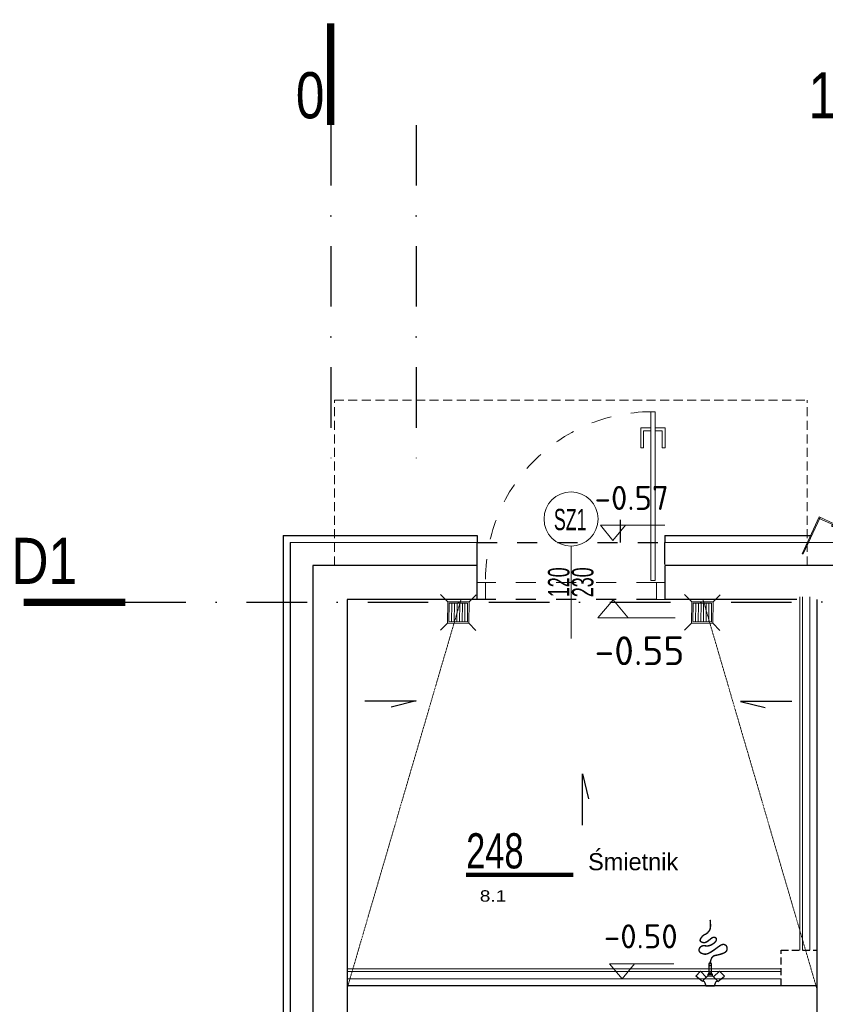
# Model space of a CAD drawing. Header units: millimetres. Extents: x 14495 to 271441, y -21035 to 2232.
# Tile 101 of 227: x 82221 to 82787, y -2059 to -1367. Entities that reach past the tile are written whole.
import ezdxf
from ezdxf.enums import TextEntityAlignment as Align

# ---------------------------------------------------------------- set-up
doc = ezdxf.new("R2010")
doc.units = ezdxf.units.MM
for name, pattern in [('2305.KO.03$0$DASHED', [19.05, 12.7, -6.35]), ('DASHDOT', [1, 0.5, -0.25, 0, -0.25]), ('DASHED', [28.222222, 14.111111, -14.111111]), ('DASHED2', [9.525, 6.35, -3.175]), ('HIDDENX2', [0.75, 0.5, -0.25])]:
    doc.linetypes.add(name, pattern=pattern)
for name, color, linetype in [('_1_cienkie', 251, 'Continuous'), ('A-ARM', 251, 'Continuous'), ('a-cienka', 8, 'Continuous'), ('A-POW-NR', 1, 'Continuous'), ('a_cienka', 8, 'Continuous'), ('A_KOTA', 7, 'Continuous'), ('A_L przerywana', 251, 'HIDDENX2'), ('A_L_WIDOK', 1, 'Continuous'), ('A_okładzina HPL', 37, 'Continuous'), ('A_OSIE', 252, 'DASHDOT'), ('A_PROJEKTOWANE', 3, 'Continuous'), ('A_SC_DZIAlOWE', 4, 'Continuous')]:
    doc.layers.add(name, color=color, linetype=linetype)
doc.layers.add('A-POW', color=2, linetype='Continuous', plot=False)
for name, color, linetype, lineweight in [('A_daszek', 137, '2305.KO.03$0$DASHED', 0), ('A_KOTY', 42, 'Continuous', 20), ('A_L_CIENKA', 251, 'Continuous', 5), ('A_Stolarka_drzwi', 1, 'Continuous', 9), ('A_TECHNOLOGIA_SANITARNE', 44, 'Continuous', 9), ('A_WYPOSAŻENIE PROJEKTOWANE', 183, 'Continuous', 5), ('M_drzwi', 1, 'Continuous', 5)]:
    doc.layers.add(name, color=color, linetype=linetype, lineweight=lineweight)
doc.styles.add('arial-tab', font='arial.ttf')
doc.styles.add('ARIAL1_2', font='arial.ttf', dxfattribs={"width": 1.2})
doc.styles.add('arialce', font='ARIALN.TTF')
doc.styles.add('AVAL', font='txt')
doc.styles.add('cent', font='swissel.ttf')
doc.styles.add('iso', font='isocpeur.ttf', dxfattribs={"width": 1.2})
doc.styles.add('ROMANS', font='romans', dxfattribs={"width": 0.6})
doc.styles.add('switz721ltexbt', font='swissel.ttf')
doc.linetypes.add('#Pułtusk przebudowa bloku B - podkład 5.10.9.21_$0$ZIGZAG', pattern='A,0.0001,-0.2,[131,ltypeshp.shx,S=0.2,R=0,X=-0.2,Y=0],-0.4,[131,ltypeshp.shx,S=0.2,R=180,X=0.2,Y=0],-0.2', length=0.8001)

# ---------------------------------------------------------------- blocks, each defined once
blk = doc.blocks.new('OSS2')
at = {"linetype": 'Continuous', "const_width": 5}
blk.add_lwpolyline([(-71.57, 0), (0, 0)], dxfattribs=at)
at = {"style": 'cent'}
blk.add_attdef('01', (-80.01, 12.93), '', height=32.4, dxfattribs=at)
blk = doc.blocks.new('KOTA')
for p, q in [((0, 0), (-11.77, 14.19)), ((-11.77, 14.19), (16.2, 14.19)), ((0, 0), (11.77, 14.19)), ((16.2, 14.19), (48.6, 14.19))]:
    blk.add_line(p, q)
at = {"layer": 'A_KOTA', "color": 6, "style": 'AVAL'}
blk.add_attdef('%%P0,00', (-11.32, 18.66), '', height=14.4, dxfattribs=at)
blk = doc.blocks.new('OSS1')
at = {"linetype": 'Continuous', "const_width": 5}
blk.add_lwpolyline([(0, 0), (0, -71.57)], dxfattribs=at)
at = {"style": 'cent'}
blk.add_attdef('01', text='', height=32.4, dxfattribs=at).set_placement((-4.39, -34.41), align=Align.RIGHT)
blk = doc.blocks.new('POW')
at = {"const_width": 5}
blk.add_lwpolyline([(125.3, 0), (0, 0)], dxfattribs=at)
at = {"style": 'switz721ltexbt'}
blk.add_attdef('001', (-1.8, 12.3), '', height=41.2, dxfattribs=at)
blk = doc.blocks.new('fghsdx')
at = {"lineweight": 0}
for p, q in [((-37.08, -19.4), (-25.08, 6.6)), ((-36.19, -19.4), (-24.35, 6.26)), ((-14.42, 0.8), (-25.41, 5.87)), ((-14.08, 1.53), (-25.08, 6.6)), ((-16.15, 0.8), (0, 0.8)), ((-16.15, 0.8), (-16.15, 0)), ((-16.15, 0), (0, 0)), ((-14.42, 0.8), (-14.08, 1.53)), ((-2.07, 1.53), (8.92, 6.6)), ((-1.73, 0.8), (-2.07, 1.53)), ((-1.73, 0.8), (9.26, 5.87)), ((0, 0.8), (0, 0)), ((20.04, -19.4), (8.2, 6.26)), ((20.92, -19.4), (8.92, 6.6)), ((-37.08, -19.4), (-36.19, -19.4)), ((20.92, -19.4), (20.04, -19.4))]:
    blk.add_line(p, q, dxfattribs=at)
blk = doc.blocks.new('WĄŻ')
at = {"layer": 'A-ARM', "linetype": 'Continuous'}
for p, q in [((3.06, 0), (-3.06, 0)), ((-5.38, -3.18), (-10.09, -6.8)), ((-10.09, -6.8), (-6.65, -10.31)), ((-6.65, -10.31), (-2.67, -6.19)), ((-5.14, -3.52), (-5.38, -3.18)), ((1.7, -7.18), (4.34, -4.48)), ((4.34, -4.48), (5.14, -3.52)), ((1.74, -8), (-1.7, -8)), ((-0.8, -8.92), (0.94, -8.92)), ((0.94, -8.92), (0.94, -15.38))]:
    blk.add_line(p, q, dxfattribs=at)
blk.add_lwpolyline([(-1.7, -7.18), (-4.34, -4.48), (-5.14, -3.52, 0.331525), (-3.77, -2.22), (-3.06, 0), (3.06, 0), (3.77, -2.22, 0.331525), (5.14, -3.52), (5.38, -3.18)], format="xyb", dxfattribs=at)
for points in [[(5.38, -3.18), (10.09, -6.8), (6.65, -10.31), (2.46, -6.4)], [(-0.94, -15.38), (-0.94, -8.92), (-1.7, -8), (-1.7, -7.18), (1.74, -7.18), (1.74, -8), (0.94, -8.92), (-0.94, -8.92)]]:
    blk.add_lwpolyline(points, dxfattribs=at)
at = {"layer": 'A-ARM', "linetype": 'Continuous', "const_width": 1}
blk.add_lwpolyline([(0, -15.38), (0.27, -17.26), (0.67, -18.69), (1.17, -19.75), (1.75, -20.48), (2.39, -20.97), (3.06, -21.27), (3.74, -21.45), (4.41, -21.58), (5.06, -21.7), (5.67, -21.84), (6.26, -21.98), (6.81, -22.13), (7.32, -22.28), (7.81, -22.43), (8.26, -22.58), (8.68, -22.73), (9.07, -22.88), (9.43, -23.03), (9.76, -23.17), (10.06, -23.32), (10.33, -23.47), (10.58, -23.62), (10.8, -23.77), (10.99, -23.93), (11.16, -24.1), (11.31, -24.27), (11.44, -24.45), (11.55, -24.65), (11.64, -24.85), (11.72, -25.06), (11.78, -25.29), (11.82, -25.53), (11.86, -25.79), (11.87, -26.05), (11.88, -26.32), (11.87, -26.59), (11.84, -26.86), (11.8, -27.12), (11.74, -27.37), (11.67, -27.59), (11.57, -27.8), (11.47, -27.99), (11.34, -28.16), (11.21, -28.31), (11.07, -28.44), (10.92, -28.56), (10.77, -28.67), (10.61, -28.77), (10.46, -28.86), (10.3, -28.94), (10.15, -29.01), (9.99, -29.06), (9.83, -29.11), (9.66, -29.14), (9.49, -29.17), (9.32, -29.17), (9.13, -29.17), (8.94, -29.14), (8.74, -29.1), (8.52, -29.05), (8.3, -28.98), (8.07, -28.88), (7.82, -28.77), (7.56, -28.64), (7.29, -28.48), (7, -28.31), (6.7, -28.12), (6.4, -27.91), (6.08, -27.69), (5.76, -27.46), (5.43, -27.23), (5.1, -26.98), (4.76, -26.73), (4.42, -26.48), (4.07, -26.23), (3.73, -25.98), (3.38, -25.72), (3.03, -25.47), (2.69, -25.22), (2.34, -24.98), (1.99, -24.74), (1.65, -24.51), (1.3, -24.28), (0.95, -24.06), (0.61, -23.84), (0.26, -23.64), (-0.08, -23.44), (-0.43, -23.25), (-0.77, -23.07), (-1.12, -22.91), (-1.46, -22.76), (-1.8, -22.62), (-2.13, -22.51), (-2.46, -22.42), (-2.78, -22.35), (-3.09, -22.3), (-3.39, -22.29), (-3.68, -22.29), (-3.96, -22.32), (-4.23, -22.37), (-4.5, -22.43), (-4.75, -22.51), (-5.01, -22.59), (-5.25, -22.67), (-5.49, -22.75), (-5.73, -22.84), (-5.96, -22.93), (-6.18, -23.03), (-6.39, -23.13), (-6.59, -23.24), (-6.78, -23.36), (-6.95, -23.49), (-7.11, -23.64), (-7.25, -23.79), (-7.38, -23.96), (-7.5, -24.13), (-7.59, -24.32), (-7.67, -24.51), (-7.73, -24.7), (-7.76, -24.91), (-7.78, -25.12), (-7.78, -25.33), (-7.76, -25.54), (-7.72, -25.75), (-7.66, -25.96), (-7.59, -26.18), (-7.49, -26.39), (-7.37, -26.59), (-7.24, -26.79), (-7.09, -26.99), (-6.92, -27.18), (-6.74, -27.35), (-6.55, -27.52), (-6.35, -27.67), (-6.14, -27.8), (-5.92, -27.92), (-5.7, -28.01), (-5.47, -28.09), (-5.24, -28.15), (-5.01, -28.2), (-4.77, -28.23), (-4.53, -28.24), (-4.29, -28.25), (-4.05, -28.24), (-3.8, -28.22), (-3.55, -28.19), (-3.3, -28.17), (-3.04, -28.14), (-2.78, -28.11), (-2.51, -28.1), (-2.23, -28.09), (-1.94, -28.1), (-1.64, -28.12), (-1.33, -28.16), (-1.02, -28.22), (-0.71, -28.29), (-0.4, -28.38), (-0.1, -28.47), (0.2, -28.58), (0.48, -28.69), (0.75, -28.81), (1.01, -28.94), (1.26, -29.08), (1.5, -29.22), (1.73, -29.37), (1.95, -29.52), (2.18, -29.68), (2.4, -29.84), (2.61, -30.01), (2.83, -30.19), (3.04, -30.36), (3.24, -30.55), (3.44, -30.74), (3.62, -30.93), (3.79, -31.14), (3.94, -31.35), (4.07, -31.56), (4.18, -31.78), (4.27, -32.01), (4.34, -32.23), (4.39, -32.45), (4.41, -32.66), (4.4, -32.86), (4.37, -33.06), (4.31, -33.23), (4.23, -33.4), (4.12, -33.55), (4, -33.68), (3.86, -33.8), (3.7, -33.91), (3.53, -33.99), (3.36, -34.07), (3.18, -34.12), (2.99, -34.16), (2.8, -34.18), (2.61, -34.18), (2.41, -34.17), (2.22, -34.14), (2.02, -34.08), (1.82, -34.01), (1.62, -33.92), (1.41, -33.81), (1.21, -33.68), (1, -33.53), (0.78, -33.37), (0.56, -33.19), (0.32, -33), (0.08, -32.8), (-0.18, -32.59), (-0.45, -32.37), (-0.72, -32.15), (-1, -31.93), (-1.28, -31.72), (-1.57, -31.51), (-1.85, -31.32), (-2.12, -31.14), (-2.39, -30.97), (-2.66, -30.83), (-2.92, -30.71), (-3.17, -30.6), (-3.42, -30.52), (-3.67, -30.46), (-3.92, -30.42), (-4.18, -30.4), (-4.43, -30.41), (-4.68, -30.43), (-4.93, -30.47), (-5.18, -30.53), (-5.42, -30.6), (-5.64, -30.67), (-5.86, -30.76), (-6.05, -30.85), (-6.24, -30.94), (-6.4, -31.03), (-6.54, -31.13), (-6.67, -31.23), (-6.78, -31.34), (-6.86, -31.45), (-6.93, -31.57), (-6.98, -31.7), (-7.01, -31.83), (-7.03, -31.98), (-7.02, -32.13), (-7, -32.29), (-6.96, -32.45), (-6.91, -32.62), (-6.85, -32.79), (-6.77, -32.97), (-6.68, -33.15), (-6.59, -33.34), (-6.48, -33.52), (-6.36, -33.71), (-6.23, -33.9), (-6.1, -34.09), (-5.96, -34.28), (-5.81, -34.47), (-5.65, -34.65), (-5.49, -34.84), (-5.31, -35.01), (-5.13, -35.19), (-4.94, -35.35), (-4.75, -35.51), (-4.54, -35.66), (-4.32, -35.8), (-4.09, -35.92), (-3.86, -36.04), (-3.61, -36.15), (-3.37, -36.27), (-3.11, -36.39), (-2.86, -36.53), (-2.6, -36.68), (-2.35, -36.86), (-2.1, -37.06), (-1.85, -37.29), (-1.6, -37.54), (-1.36, -37.81), (-1.13, -38.1), (-0.9, -38.41), (-0.68, -38.73), (-0.47, -39.07), (-0.26, -39.43), (-0.08, -39.86), (0.08, -40.39), (0.19, -41.08), (0.25, -41.98), (0.25, -43.14), (0.17, -44.6), (0, -46.41)], dxfattribs=at)
at = {"layer": 'A-ARM', "ltscale": 0.1}
blk.add_circle((0, -15.38), 0.943, dxfattribs=at)
blk = doc.blocks.new('NHBGVFDRFF')
at = {"lineweight": 5, "ltscale": 0.1}
for p, q in [((-13.38, 6.1), (-8.42, 1.06)), ((-5.57, 0.04), (-5.67, -12.96)), ((-3.71, 0.03), (-3.81, -12.97)), ((-1.86, 0.01), (-1.95, -12.99)), ((0, 0), (-0.1, -13)), ((6.58, 0.95), (11.62, 5.91)), ((1.86, -0.01), (1.76, -13.01)), ((3.71, -0.03), (3.62, -13.03)), ((-13.57, -18.9), (-8.53, -13.94)), ((6.47, -14.05), (11.43, -19.09))]:
    blk.add_line(p, q, dxfattribs=at)
for points in [[(6.47, -14.05), (-8.53, -13.94), (-8.42, 1.06), (6.58, 0.95)], [(5.47, -13.04), (-7.53, -12.94), (-7.43, 0.06), (5.57, -0.04)]]:
    blk.add_lwpolyline(points, close=True, dxfattribs=at)
blk = doc.blocks.new('jhhgu')
at = {"ltscale": 0.05}
blk.add_line((-60, -27.5), (-60, 37.59), dxfattribs=at)
at = {"linetype": 'DASHED'}
for p, q in [((0, 12), (-120, 12)), ((0, 0), (-120, 0))]:
    blk.add_line(p, q, dxfattribs=at)
for points in [[(-4.01, 132), (-4.01, 13.43), (-1.01, 13.43), (-1.01, 132)], [(-120, 0), (-126, 0), (-126, 12), (-120, 12)], [(6, 0), (0, 0), (0, 12), (6, 12)]]:
    blk.add_lwpolyline(points, close=True)
for points in [[(-4.01, 120.56), (-11.01, 120.56), (-11.01, 106.56), (-9.01, 106.56), (-9.01, 118.56), (-4.01, 118.56)], [(-1.01, 120.56), (5.99, 120.56), (5.99, 106.56), (3.99, 106.56), (3.99, 118.56), (-1.01, 118.56)]]:
    blk.add_lwpolyline(points)
blk.add_arc((-3.01, 14.98), 117.03, 90.49031, 181.45874, dxfattribs=at)
blk = doc.blocks.new('SSCVCFDSS')
blk.add_line((0, 50.02), (0, 0))
blk.add_circle((0, -19), 19)
at = {"style": 'ROMANS', "text_generation_flag": 4, "width": 0.6}
blk.add_attdef('FD1-8', text='', height=13, rotation=270, dxfattribs=at).set_placement((6.15, 55.19), align=Align.RIGHT)
for tag, p in [('90', (-8.71, 25.47)), ('200', (8.16, 25.47))]:
    blk.add_attdef(tag, text='', height=13, rotation=270, dxfattribs=at).set_placement(p, align=Align.MIDDLE)
blk.add_attdef('AL6C', text='', height=13, dxfattribs=at).set_placement((-0.56, -18.64), align=Align.MIDDLE)

msp = doc.modelspace()

# ---------------------------------------------------------------- linework, layer by layer
at = {"layer": '_1_cienkie'}
for p, q in [((82643.32, -1734.26), (82643.32, -1718.26)), ((82542.56, -1750.26), (82542.56, -1734.26)), ((82674.56, -1749.67), (82674.56, -1734.26))]:
    msp.add_line(p, q, dxfattribs=at)
at = {"layer": '_1_cienkie', "linetype": 'DASHED'}
for p, q in [((82542.56, -1734.26), (82674.56, -1734.26)), ((82668.62, -1774.26), (82542.56, -1774.26))]:
    msp.add_line(p, q, dxfattribs=at)
at = {"layer": 'a-cienka'}
msp.add_line((82411.29, -1734.26), (82411.29, -2112.55), dxfattribs=at)
at = {"layer": 'a_cienka', "color": 0, "linetype": 'DASHDOT', "lineweight": 13}
for p, q in [((82531.29, -1774.26), (82451.29, -2047.76)), ((82701.28, -1774.26), (82781.28, -2047.76))]:
    msp.add_line(p, q, dxfattribs=at)
at = {"layer": 'a_cienka', "linetype": 'Continuous', "lineweight": 13}
for p, q in [((82769.28, -2020.76), (82769.28, -1772.26)), ((82451.29, -2033.76), (82756.28, -2033.76))]:
    msp.add_line(p, q, dxfattribs=at)
at = {"layer": 'a_cienka', "linetype": 'Continuous', "lineweight": 0}
for p, q in [((82771.28, -2020.76), (82771.28, -1772.26)), ((82451.29, -2035.76), (82756.28, -2035.76))]:
    msp.add_line(p, q, dxfattribs=at)
at = {"layer": 'A_daszek', "linetype": 'DASHED2'}
for p, q in [((82442.56, -1634.26), (82774.56, -1634.26)), ((82442.56, -1750.26), (82442.56, -1634.26)), ((82774.56, -1750.26), (82774.56, -1634.26)), ((82774.56, -1750.26), (82774.56, -1634.26))]:
    msp.add_line(p, q, dxfattribs=at)
at = {"layer": 'A_L przerywana', "ltscale": 10}
msp.add_lwpolyline([(82756.28, -2045.76), (82756.28, -2020.76), (82781.28, -2020.76)], dxfattribs=at)
at = {"layer": 'A_L_CIENKA'}
for p, q in [((82411.29, -1734.26), (82542.56, -1734.26)), ((82674.56, -1734.26), (85275.78, -1734.26))]:
    msp.add_line(p, q, dxfattribs=at)
at = {"layer": 'A_L_CIENKA', "linetype": '#Pułtusk przebudowa bloku B - podkład 5.10.9.21_$0$ZIGZAG', "ltscale": 18}
for p, q in [((82776.28, -2020.76), (82776.28, -1772.26)), ((82451.29, -2040.76), (82756.28, -2040.76))]:
    msp.add_line(p, q, dxfattribs=at)
at = {"layer": 'A_L_WIDOK'}
for p, q in [((82463.76, -1845.53), (82499.82, -1845.53)), ((82499.82, -1845.53), (82482.3, -1849.9)), ((82763.59, -1845.88), (82727.53, -1845.88)), ((82727.53, -1845.88), (82745.05, -1850.24)), ((82616.57, -1932.91), (82616.57, -1896.85)), ((82616.57, -1896.85), (82620.93, -1914.37))]:
    msp.add_line(p, q, dxfattribs=at)
at = {"layer": 'A_okładzina HPL', "lineweight": 30}
msp.add_line((82406.29, -1729.26), (82411.29, -1729.26), dxfattribs=at)
for points in [[(82406.29, -1729.26), (82406.29, -2109.83)], [(82411.29, -1729.26), (82542.56, -1729.26)], [(82542.56, -1729.26), (82542.56, -1734.26)], [(82674.56, -1729.26), (82777.75, -1729.26)], [(82674.56, -1729.26), (82674.56, -1734.26)]]:
    msp.add_lwpolyline(points, dxfattribs=at)
at = {"layer": 'A_OSIE', "ltscale": 85}
for p, q in [((82439.79, -1440.81), (82439.79, -1682.77)), ((82499.79, -1440.81), (82499.79, -1682.77)), ((82295.57, -1776.23), (86562.29, -1774.26))]:
    msp.add_line(p, q, dxfattribs=at)
at = {"layer": 'A_PROJEKTOWANE'}
for p, q in [((82542.56, -1750.26), (82427.29, -1750.26)), ((82427.29, -1750.26), (82427.29, -2111.83)), ((82542.56, -1774.26), (82542.56, -1750.26)), ((82542.56, -1774.26), (82542.56, -1750.26)), ((82822.29, -1750.26), (82674.62, -1750.26)), ((82674.62, -1774.26), (82674.62, -1750.26)), ((82506.72, -1774.26), (82451.29, -1774.26)), ((82451.29, -1774.26), (82451.29, -2112.55)), ((82542.56, -1774.26), (82506.72, -1774.26)), ((82767.29, -1774.26), (82674.62, -1774.26)), ((82781.28, -1774.26), (82781.28, -2538.09))]:
    msp.add_line(p, q, dxfattribs=at)
at = {"layer": 'A_SC_DZIAlOWE'}
msp.add_line((82781.28, -2045.76), (82451.29, -2045.76), dxfattribs=at)

# ---------------------------------------------------------------- block references
at = {"layer": 'A-POW-NR'}
ref = msp.add_blockref('POW', (82534.93, -1967.75), dxfattribs=dict(at, xscale=0.6, yscale=0.6, zscale=0.6))
ref.add_attrib('88,88', '8.1', dxfattribs={"layer": 'A-POW', "height": 8, "style": 'ARIAL1_2', "width": 1.2}).set_placement((82563.15, -1986.6), align=Align.RIGHT)
ref.add_attrib('POKOJ', 'Śmietnik', (82620.61, -1964.54), dxfattribs={"layer": 'A-POW', "height": 12, "style": 'arialce', "width": 1.2})
ref.add_attrib('001', '248', (82534.93, -1963.24), dxfattribs={"layer": '0', "height": 24.71, "style": 'switz721ltexbt', "width": 0.7})
at = {"layer": 'A_KOTY'}
ref = msp.add_blockref('KOTA', (82638.07, -1732.76), dxfattribs=dict(at, xscale=0.75, yscale=0.75, zscale=0.75))
ref.add_attrib('001', '-0.57', dxfattribs={"layer": '0', "lineweight": -3, "height": 16.875, "style": 'iso'}).set_placement((82651.21, -1711.3), align=Align.CENTER)
ref = msp.add_blockref('KOTA', (82638.12, -1774.4), dxfattribs=dict(at, xscale=-0.9, yscale=0.9, zscale=0.8999999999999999, rotation=180))
ref.add_attrib('001', '-0.55', dxfattribs={"layer": '0', "lineweight": -3, "height": 20.25, "style": 'iso'}).set_placement((82656.67, -1820.4), align=Align.CENTER)
ref = msp.add_blockref('KOTA', (82644.46, -2040.91), dxfattribs=dict(at, xscale=0.75, yscale=0.75, zscale=0.75))
ref.add_attrib('001', '-0.50', dxfattribs={"layer": '0', "lineweight": -3, "height": 16.875, "style": 'iso'}).set_placement((82657.6, -2019.45), align=Align.CENTER)
at = {"layer": 'A_okładzina HPL', "lineweight": 0}
msp.add_blockref('fghsdx', (82807.94, -1722.86), dxfattribs=at)
at = {"layer": 'A_OSIE'}
ref = msp.add_blockref('OSS1', (82439.79, -1369.25), dxfattribs=at)
ref.add_attrib('01', '0', dxfattribs={"layer": '0', "height": 32.4, "style": 'cent', "width": 0.8}).set_placement((82435.4, -1403.65), align=Align.TOP_RIGHT)
ref = msp.add_blockref('OSS1', (82799.79, -1369.25), dxfattribs=at)
ref.add_attrib('01', '1', dxfattribs={"layer": '0', "height": 32.4, "style": 'cent', "width": 0.8}).set_placement((82795.4, -1403.65), align=Align.TOP_RIGHT)
ref = msp.add_blockref('OSS2', (82224, -1776.23), dxfattribs=dict(at, xscale=-1))
ref.add_attrib('01', 'D1', dxfattribs={"layer": '0', "height": 32.4, "style": 'cent', "width": 0.8}).set_placement((82261.7, -1763.3), align=Align.RIGHT)
at = {"layer": 'A_Stolarka_drzwi'}
msp.add_blockref('jhhgu', (82668.62, -1774.26), dxfattribs=at)
at = {"layer": 'A_TECHNOLOGIA_SANITARNE'}
for p in [(82530.4, -1776.88), (82701.76, -1776.88)]:
    msp.add_blockref('NHBGVFDRFF', p, dxfattribs=at)
at = {"layer": 'A_WYPOSAŻENIE PROJEKTOWANE', "xscale": -1, "rotation": 180}
msp.add_blockref('WĄŻ', (82706.31, -2045.82), dxfattribs=at)
at = {"layer": 'M_drzwi'}
ref = msp.add_blockref('SSCVCFDSS', (82608.62, -1736.67), dxfattribs=dict(at, xscale=-1, rotation=180))
ref.add_attrib('90', '120', dxfattribs={"layer": '0', "height": 15, "rotation": 90, "style": 'cent', "width": 0.6}).set_placement((82599.92, -1762.14), align=Align.MIDDLE)
ref.add_attrib('200', '230', dxfattribs={"layer": '0', "height": 15, "rotation": 90, "style": 'cent', "width": 0.6}).set_placement((82616.78, -1762.14), align=Align.MIDDLE)
ref.add_attrib('AL6C', 'SZ1', dxfattribs={"layer": '0', "height": 15, "style": 'arial-tab', "width": 0.6}).set_placement((82608.06, -1718.03), align=Align.MIDDLE)

doc.saveas('drawing.dxf')
